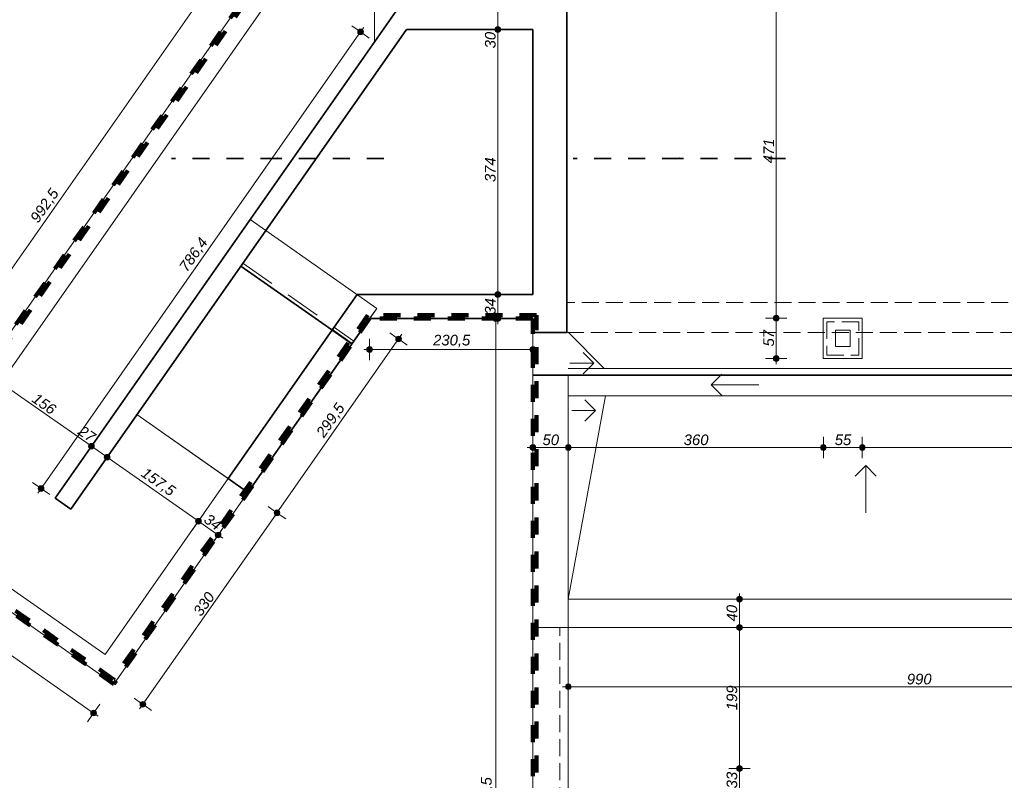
# Model space of a CAD drawing. Header units: millimetres. Extents: x -13944 to 76372, y -78836 to -36151.
# Tile 3 of 29: x -5080 to 8820, y -68905 to -58173. Entities that reach past the tile are written whole.
import ezdxf

# ---------------------------------------------------------------- set-up
doc = ezdxf.new("R2010")
doc.units = ezdxf.units.MM
doc.header["$MEASUREMENT"] = 0
for name, pattern in [('Krawędzie ukryte', [340, 240, -100]), ('Przerywana', [480, 240, -240]), ('Przerywana długa', [780, 500, -280])]:
    doc.linetypes.add(name, pattern=pattern)
for name, color, linetype, lineweight in [('2D - Ogólne_Nr_pióra__1', 7, 'Continuous', 0), ('_podkład_Nr_pióra__1', 7, 'Continuous', 0), ('Konstrukcja - Dachy_Nr_pióra__2', 7, 'Continuous', 15), ('Konstrukcja - Dachy_Nr_pióra__6', 7, 'Continuous', 35), ('Konstrukcja - Stropy_Nr_pióra__1', 7, 'Continuous', 0), ('Konstrukcja - Ściany zew_Nr_pióra__1', 7, 'Continuous', 0), ('Konstrukcja - Ściany zew_Nr_pióra__6', 7, 'Continuous', 35), ('Wymiarowanie - Ogólne_Nr_pióra__82', 114, 'Continuous', 13), ('Znaczniki - Przekroje_Nr_pióra__5', 7, 'Continuous', 35)]:
    doc.layers.add(name, color=color, linetype=linetype, lineweight=lineweight)
doc.layers.add('Wymiarowanie - Ogólne', color=7, linetype='Continuous')
doc.styles.add('GENERATED_STYLE_2', font='txt')
doc.dimstyles.new('GENERATED_STYLE__1', dxfattribs={"dimtxt": 150, "dimasz": 152, "dimexe": 0.18, "dimexo": 0, "dimgap": 0.09, "dimtad": 1, "dimlfac": 0.1, "dimzin": 0, "dimdsep": 46, "dimtxsty": 'GENERATED_STYLE_2', "dimblk": 'ARROWHEAD_11', "dimblk1": 'ARROWHEAD_11', "dimblk2": 'ARROWHEAD_11', "dimcen": 0.09, "dimclrd": 114, "dimclre": 114, "dimclrt": 114, "dimazin": 0, "dimtfac": 1, "dimtdec": 4, "dimtmove": 0, "dimatfit": 3, "dimfxl": 1, "dimtolj": 1, "dimtzin": 0, "dimarcsym": 0})
doc.dimstyles.new('GENERATED_STYLE__2', dxfattribs={"dimtxt": 150, "dimasz": 152, "dimexe": 0.18, "dimexo": 0, "dimgap": 0.09, "dimtad": 1, "dimtih": 1, "dimtoh": 1, "dimlfac": 0.1, "dimzin": 0, "dimdsep": 46, "dimtxsty": 'GENERATED_STYLE_2', "dimblk": 'ARROWHEAD_11', "dimblk1": 'ARROWHEAD_11', "dimblk2": 'ARROWHEAD_11', "dimcen": 0.09, "dimclrd": 114, "dimclre": 114, "dimclrt": 114, "dimazin": 0, "dimtfac": 1, "dimtdec": 4, "dimtmove": 0, "dimatfit": 3, "dimfxl": 1, "dimtolj": 1, "dimtzin": 0, "dimarcsym": 0})

# ---------------------------------------------------------------- blocks, each defined once
blk = doc.blocks.new('*D58')
at = {"layer": 'Wymiarowanie - Ogólne_Nr_pióra__82', "linetype": 'Continuous'}
for points in [[(2705, -67584), (2702, -67569), (2693, -67556), (2680, -67547), (2665, -67544), (2649, -67547), (2636, -67556), (2628, -67569), (2625, -67584), (2628, -67599), (2636, -67612), (2649, -67621), (2665, -67624), (2680, -67621), (2693, -67612), (2702, -67599)], [(12605, -67584), (12602, -67569), (12593, -67556), (12580, -67547), (12565, -67544), (12549, -67547), (12536, -67556), (12528, -67569), (12525, -67584), (12528, -67599), (12536, -67612), (12549, -67621), (12565, -67624), (12580, -67621), (12593, -67612), (12602, -67599)]]:
    blk.add_hatch(color=256, dxfattribs=at).paths.add_polyline_path(points)
for p, q in [((2665, -67544), (2665, -67434)), ((12565, -67544), (12565, -67434)), ((2585, -67584), (2625, -67584)), ((2665, -67734), (2665, -67624)), ((2705, -67584), (12525, -67584)), ((12565, -67734), (12565, -67624))]:
    blk.add_line(p, q, dxfattribs=at)
for centre in [(2665, -67584), (12565, -67584)]:
    blk.add_circle(centre, 40, dxfattribs=at)
at = {"layer": 'Wymiarowanie - Ogólne_Nr_pióra__82', "insert": (7444, -67554), "char_height": 150, "attachment_point": 7, "style": 'GENERATED_STYLE_2'}
blk.add_mtext('\\A1;{\\fArial|b0|i1|c238|p38;990}', dxfattribs=at)
blk = doc.blocks.new('ARROWHEAD_11')
at = {"color": 0, "linetype": 'Continuous', "lineweight": 0}
blk.add_line((0, 0), (-1, 0), dxfattribs=at)
at = {"color": 0, "linetype": 'Continuous', "lineweight": 0, "const_width": 0.25, "flags": 128}
blk.add_lwpolyline([(-0.125, 0, 1), (0.125, 0, 1)], format="xyb", close=True, dxfattribs=at)
blk = doc.blocks.new('*D73')
at = {"layer": 'Wymiarowanie - Ogólne_Nr_pióra__82', "linetype": 'Continuous'}
for points in [[(5121, -68740), (5118, -68725), (5110, -68712), (5097, -68703), (5081, -68700), (5066, -68703), (5053, -68712), (5044, -68725), (5041, -68740), (5044, -68755), (5053, -68768), (5066, -68777), (5081, -68780), (5097, -68777), (5110, -68768), (5118, -68755)], [(5121, -69070), (5118, -69055), (5110, -69042), (5097, -69033), (5081, -69030), (5066, -69033), (5053, -69042), (5044, -69055), (5041, -69070), (5044, -69085), (5053, -69098), (5066, -69107), (5081, -69110), (5097, -69107), (5110, -69098), (5118, -69085)]]:
    blk.add_hatch(color=256, dxfattribs=at).paths.add_polyline_path(points)
for p, q in [((5041, -68740), (4931, -68740)), ((5081, -69030), (5081, -68780)), ((5231, -68740), (5121, -68740)), ((5041, -69070), (4931, -69070)), ((5231, -69070), (5121, -69070))]:
    blk.add_line(p, q, dxfattribs=at)
for centre in [(5081, -68740), (5081, -69070)]:
    blk.add_circle(centre, 40, dxfattribs=at)
at = {"layer": 'Wymiarowanie - Ogólne_Nr_pióra__82', "insert": (5051, -69019), "char_height": 150, "attachment_point": 7, "rotation": 90, "style": 'GENERATED_STYLE_2'}
blk.add_mtext('\\A1;{\\fArial|b0|i1|c238|p38;33}', dxfattribs=at)
blk = doc.blocks.new('*D74')
at = {"layer": 'Wymiarowanie - Ogólne_Nr_pióra__82', "linetype": 'Continuous'}
for points in [[(5121, -66750), (5118, -66735), (5110, -66722), (5097, -66713), (5081, -66710), (5066, -66713), (5053, -66722), (5044, -66735), (5041, -66750), (5044, -66765), (5053, -66778), (5066, -66787), (5081, -66790), (5097, -66787), (5110, -66778), (5118, -66765)], [(5121, -68740), (5118, -68725), (5110, -68712), (5097, -68703), (5081, -68700), (5066, -68703), (5053, -68712), (5044, -68725), (5041, -68740), (5044, -68755), (5053, -68768), (5066, -68777), (5081, -68780), (5097, -68777), (5110, -68768), (5118, -68755)]]:
    blk.add_hatch(color=256, dxfattribs=at).paths.add_polyline_path(points)
for p, q in [((5041, -66750), (4931, -66750)), ((5081, -68700), (5081, -66790)), ((5231, -66750), (5121, -66750)), ((5041, -68740), (4931, -68740)), ((5231, -68740), (5121, -68740))]:
    blk.add_line(p, q, dxfattribs=at)
for centre in [(5081, -66750), (5081, -68740)]:
    blk.add_circle(centre, 40, dxfattribs=at)
at = {"layer": 'Wymiarowanie - Ogólne_Nr_pióra__82', "insert": (5051, -67916), "char_height": 150, "attachment_point": 7, "rotation": 90, "style": 'GENERATED_STYLE_2'}
blk.add_mtext('\\A1;{\\fArial|b0|i1|c238|p38;199}', dxfattribs=at)
blk = doc.blocks.new('*D75')
at = {"layer": 'Wymiarowanie - Ogólne_Nr_pióra__82', "linetype": 'Continuous'}
for points in [[(5121, -66350), (5118, -66335), (5110, -66322), (5097, -66313), (5081, -66310), (5066, -66313), (5053, -66322), (5044, -66335), (5041, -66350), (5044, -66365), (5053, -66378), (5066, -66387), (5081, -66390), (5097, -66387), (5110, -66378), (5118, -66365)], [(5121, -66750), (5118, -66735), (5110, -66722), (5097, -66713), (5081, -66710), (5066, -66713), (5053, -66722), (5044, -66735), (5041, -66750), (5044, -66765), (5053, -66778), (5066, -66787), (5081, -66790), (5097, -66787), (5110, -66778), (5118, -66765)]]:
    blk.add_hatch(color=256, dxfattribs=at).paths.add_polyline_path(points)
for p, q in [((5081, -66310), (5081, -66270)), ((5041, -66350), (4931, -66350)), ((5081, -66710), (5081, -66390)), ((5231, -66350), (5121, -66350)), ((5041, -66750), (4931, -66750)), ((5231, -66750), (5121, -66750))]:
    blk.add_line(p, q, dxfattribs=at)
for centre in [(5081, -66350), (5081, -66750)]:
    blk.add_circle(centre, 40, dxfattribs=at)
at = {"layer": 'Wymiarowanie - Ogólne_Nr_pióra__82', "insert": (5051, -66664), "char_height": 150, "attachment_point": 7, "rotation": 90, "style": 'GENERATED_STYLE_2'}
blk.add_mtext('\\A1;{\\fArial|b0|i1|c238|p38;40}', dxfattribs=at)
blk = doc.blocks.new('*D104')
at = {"layer": 'Wymiarowanie - Ogólne_Nr_pióra__82', "linetype": 'Continuous'}
for points in [[(2205, -64208), (2202, -64192), (2193, -64179), (2180, -64171), (2165, -64168), (2149, -64171), (2136, -64179), (2128, -64192), (2125, -64208), (2128, -64223), (2136, -64236), (2149, -64245), (2165, -64248), (2180, -64245), (2193, -64236), (2202, -64223)], [(2705, -64208), (2702, -64192), (2693, -64179), (2680, -64171), (2665, -64168), (2649, -64171), (2636, -64179), (2628, -64192), (2625, -64208), (2628, -64223), (2636, -64236), (2649, -64245), (2665, -64248), (2680, -64245), (2693, -64236), (2702, -64223)]]:
    blk.add_hatch(color=256, dxfattribs=at).paths.add_polyline_path(points)
for p, q in [((2165, -64168), (2165, -64058)), ((2665, -64168), (2665, -64058)), ((2085, -64208), (2125, -64208)), ((2205, -64208), (2625, -64208)), ((2165, -64358), (2165, -64248)), ((2665, -64358), (2665, -64248))]:
    blk.add_line(p, q, dxfattribs=at)
for centre in [(2165, -64208), (2665, -64208)]:
    blk.add_circle(centre, 40, dxfattribs=at)
at = {"layer": 'Wymiarowanie - Ogólne_Nr_pióra__82', "insert": (2301, -64178), "char_height": 150, "attachment_point": 7, "style": 'GENERATED_STYLE_2'}
blk.add_mtext('\\A1;{\\fArial|b0|i1|c238|p38;50}', dxfattribs=at)
blk = doc.blocks.new('*D105')
at = {"layer": 'Wymiarowanie - Ogólne_Nr_pióra__82', "linetype": 'Continuous'}
for points in [[(2705, -64208), (2702, -64192), (2693, -64179), (2680, -64171), (2665, -64168), (2649, -64171), (2636, -64179), (2628, -64192), (2625, -64208), (2628, -64223), (2636, -64236), (2649, -64245), (2665, -64248), (2680, -64245), (2693, -64236), (2702, -64223)], [(6305, -64208), (6302, -64192), (6293, -64179), (6280, -64171), (6265, -64168), (6249, -64171), (6236, -64179), (6228, -64192), (6225, -64208), (6228, -64223), (6236, -64236), (6249, -64245), (6265, -64248), (6280, -64245), (6293, -64236), (6302, -64223)]]:
    blk.add_hatch(color=256, dxfattribs=at).paths.add_polyline_path(points)
for p, q in [((2665, -64168), (2665, -64058)), ((2705, -64208), (6225, -64208)), ((2665, -64358), (2665, -64248))]:
    blk.add_line(p, q, dxfattribs=at)
blk.add_circle((2665, -64208), 40, dxfattribs=at)
at = {"layer": 'Wymiarowanie - Ogólne_Nr_pióra__82', "insert": (4294, -64178), "char_height": 150, "attachment_point": 7, "style": 'GENERATED_STYLE_2'}
blk.add_mtext('\\A1;{\\fArial|b0|i1|c238|p38;360}', dxfattribs=at)
blk = doc.blocks.new('*D106')
at = {"layer": 'Wymiarowanie - Ogólne_Nr_pióra__82', "linetype": 'Continuous'}
for points in [[(6305, -64208), (6302, -64192), (6293, -64179), (6280, -64171), (6265, -64168), (6249, -64171), (6236, -64179), (6228, -64192), (6225, -64208), (6228, -64223), (6236, -64236), (6249, -64245), (6265, -64248), (6280, -64245), (6293, -64236), (6302, -64223)], [(6855, -64208), (6852, -64192), (6843, -64179), (6830, -64171), (6815, -64168), (6799, -64171), (6786, -64179), (6778, -64192), (6775, -64208), (6778, -64223), (6786, -64236), (6799, -64245), (6815, -64248), (6830, -64245), (6843, -64236), (6852, -64223)]]:
    blk.add_hatch(color=256, dxfattribs=at).paths.add_polyline_path(points)
for p, q in [((6265, -64168), (6265, -64058)), ((6305, -64208), (6775, -64208)), ((6265, -64358), (6265, -64248))]:
    blk.add_line(p, q, dxfattribs=at)
blk.add_circle((6265, -64208), 40, dxfattribs=at)
at = {"layer": 'Wymiarowanie - Ogólne_Nr_pióra__82', "insert": (6426, -64178), "char_height": 150, "attachment_point": 7, "style": 'GENERATED_STYLE_2'}
blk.add_mtext('\\A1;{\\fArial|b0|i1|c238|p38;55}', dxfattribs=at)
blk = doc.blocks.new('*D107')
at = {"layer": 'Wymiarowanie - Ogólne_Nr_pióra__82', "linetype": 'Continuous'}
for points in [[(6855, -64208), (6852, -64192), (6843, -64179), (6830, -64171), (6815, -64168), (6799, -64171), (6786, -64179), (6778, -64192), (6775, -64208), (6778, -64223), (6786, -64236), (6799, -64245), (6815, -64248), (6830, -64245), (6843, -64236), (6852, -64223)], [(18188, -64208), (18185, -64192), (18176, -64179), (18163, -64171), (18148, -64168), (18133, -64171), (18120, -64179), (18111, -64192), (18108, -64208), (18111, -64223), (18120, -64236), (18133, -64245), (18148, -64248), (18163, -64245), (18176, -64236), (18185, -64223)]]:
    blk.add_hatch(color=256, dxfattribs=at).paths.add_polyline_path(points)
for p, q in [((6815, -64168), (6815, -64058)), ((18148, -64168), (18148, -64058)), ((6855, -64208), (18108, -64208)), ((6815, -64358), (6815, -64248)), ((18148, -64358), (18148, -64248))]:
    blk.add_line(p, q, dxfattribs=at)
for centre in [(6815, -64208), (18148, -64208)]:
    blk.add_circle(centre, 40, dxfattribs=at)
at = {"layer": 'Wymiarowanie - Ogólne_Nr_pióra__82', "insert": (12225, -64178), "char_height": 150, "attachment_point": 7, "style": 'GENERATED_STYLE_2'}
blk.add_mtext('\\A1;{\\fArial|b0|i1|c238|p38;1 133}', dxfattribs=at)
blk = doc.blocks.new('*D117')
at = {"layer": 'Wymiarowanie - Ogólne_Nr_pióra__82', "linetype": 'Continuous'}
for points in [[(5640, -62385), (5637, -62370), (5629, -62357), (5616, -62348), (5600, -62345), (5585, -62348), (5572, -62357), (5563, -62370), (5560, -62385), (5563, -62400), (5572, -62413), (5585, -62422), (5600, -62425), (5616, -62422), (5629, -62413), (5637, -62400)], [(5640, -62955), (5637, -62940), (5629, -62927), (5616, -62918), (5600, -62915), (5585, -62918), (5572, -62927), (5563, -62940), (5560, -62955), (5563, -62970), (5572, -62983), (5585, -62992), (5600, -62995), (5616, -62992), (5629, -62983), (5637, -62970)]]:
    blk.add_hatch(color=256, dxfattribs=at).paths.add_polyline_path(points)
for p, q in [((5560, -62385), (5450, -62385)), ((5750, -62385), (5640, -62385)), ((5600, -62915), (5600, -62425)), ((5560, -62955), (5450, -62955)), ((5750, -62955), (5640, -62955)), ((5600, -63035), (5600, -62995))]:
    blk.add_line(p, q, dxfattribs=at)
for centre in [(5600, -62385), (5600, -62955)]:
    blk.add_circle(centre, 40, dxfattribs=at)
at = {"layer": 'Wymiarowanie - Ogólne_Nr_pióra__82', "insert": (5570, -62784), "char_height": 150, "attachment_point": 7, "rotation": 90, "style": 'GENERATED_STYLE_2'}
blk.add_mtext('\\A1;{\\fArial|b0|i1|c238|p38;57}', dxfattribs=at)
blk = doc.blocks.new('*D118')
at = {"layer": 'Wymiarowanie - Ogólne_Nr_pióra__82', "linetype": 'Continuous'}
for points in [[(5640, -57673), (5637, -57658), (5629, -57645), (5616, -57636), (5600, -57633), (5585, -57636), (5572, -57645), (5563, -57658), (5560, -57673), (5563, -57688), (5572, -57701), (5585, -57710), (5600, -57713), (5616, -57710), (5629, -57701), (5637, -57688)], [(5640, -62385), (5637, -62370), (5629, -62357), (5616, -62348), (5600, -62345), (5585, -62348), (5572, -62357), (5563, -62370), (5560, -62385), (5563, -62400), (5572, -62413), (5585, -62422), (5600, -62425), (5616, -62422), (5629, -62413), (5637, -62400)]]:
    blk.add_hatch(color=256, dxfattribs=at).paths.add_polyline_path(points)
for p, q in [((5560, -57673), (5450, -57673)), ((5750, -57673), (5640, -57673)), ((5600, -62345), (5600, -57713)), ((5560, -62385), (5450, -62385)), ((5750, -62385), (5640, -62385))]:
    blk.add_line(p, q, dxfattribs=at)
for centre in [(5600, -57673), (5600, -62385)]:
    blk.add_circle(centre, 40, dxfattribs=at)
at = {"layer": 'Wymiarowanie - Ogólne_Nr_pióra__82', "insert": (5570, -60200), "char_height": 150, "attachment_point": 7, "rotation": 90, "style": 'GENERATED_STYLE_2'}
blk.add_mtext('\\A1;{\\fArial|b0|i1|c238|p38;471}', dxfattribs=at)
blk = doc.blocks.new('*D289')
at = {"layer": 'Wymiarowanie - Ogólne_Nr_pióra__82', "linetype": 'Continuous'}
for points in [[(-7310, -65636), (-7313, -65621), (-7322, -65608), (-7335, -65599), (-7350, -65596), (-7365, -65599), (-7378, -65608), (-7387, -65621), (-7390, -65636), (-7387, -65652), (-7378, -65665), (-7365, -65673), (-7350, -65676), (-7335, -65673), (-7322, -65665), (-7313, -65652)], [(-3997, -67956), (-4000, -67941), (-4009, -67928), (-4022, -67919), (-4037, -67916), (-4053, -67919), (-4066, -67928), (-4074, -67941), (-4077, -67956), (-4074, -67971), (-4066, -67984), (-4053, -67993), (-4037, -67996), (-4022, -67993), (-4009, -67984), (-4000, -67971)]]:
    blk.add_hatch(color=256, dxfattribs=at).paths.add_polyline_path(points)
for p, q in [((-7415, -65590), (-7383, -65613)), ((-7327, -65604), (-7264, -65513)), ((-7436, -65759), (-7373, -65669)), ((-7317, -65659), (-4070, -67933)), ((-4014, -67923), (-3951, -67833)), ((-4123, -68079), (-4060, -67989)), ((-4004, -67979), (-3972, -68002))]:
    blk.add_line(p, q, dxfattribs=at)
for centre in [(-7350, -65636), (-4037, -67956)]:
    blk.add_circle(centre, 40, dxfattribs=at)
at = {"layer": 'Wymiarowanie - Ogólne_Nr_pióra__82', "insert": (-5886, -66624), "char_height": 150, "attachment_point": 7, "rotation": 325, "style": 'GENERATED_STYLE_2'}
blk.add_mtext('\\A1;{\\fArial|b0|i1|c238|p38;404,5}', dxfattribs=at)
blk = doc.blocks.new('*D290')
at = {"layer": 'Wymiarowanie - Ogólne_Nr_pióra__82', "linetype": 'Continuous'}
for points in [[(-1408, -65130), (-1411, -65115), (-1420, -65102), (-1433, -65093), (-1448, -65090), (-1463, -65093), (-1476, -65102), (-1485, -65115), (-1488, -65130), (-1485, -65145), (-1476, -65158), (-1463, -65167), (-1448, -65170), (-1433, -65167), (-1420, -65158), (-1411, -65145)], [(-3301, -67833), (-3304, -67818), (-3313, -67805), (-3326, -67796), (-3341, -67793), (-3356, -67796), (-3369, -67805), (-3378, -67818), (-3381, -67833), (-3378, -67848), (-3369, -67861), (-3356, -67870), (-3341, -67873), (-3326, -67870), (-3313, -67861), (-3304, -67848)]]:
    blk.add_hatch(color=256, dxfattribs=at).paths.add_polyline_path(points)
for p, q in [((-1481, -65107), (-1571, -65044)), ((-3318, -67800), (-1471, -65163)), ((-1325, -65216), (-1415, -65153)), ((-3374, -67810), (-3464, -67747)), ((-3387, -67899), (-3364, -67866)), ((-3218, -67919), (-3308, -67856))]:
    blk.add_line(p, q, dxfattribs=at)
for centre in [(-1448, -65130), (-3341, -67833)]:
    blk.add_circle(centre, 40, dxfattribs=at)
at = {"layer": 'Wymiarowanie - Ogólne_Nr_pióra__82', "insert": (-2517, -66604), "char_height": 150, "attachment_point": 7, "rotation": 55, "style": 'GENERATED_STYLE_2'}
blk.add_mtext('\\A1;{\\fArial|b0|i1|c238|p38;330}', dxfattribs=at)
blk = doc.blocks.new('*D291')
at = {"layer": 'Wymiarowanie - Ogólne_Nr_pióra__82', "linetype": 'Continuous'}
for points in [[(309, -62678), (306, -62662), (297, -62649), (284, -62641), (269, -62638), (254, -62641), (241, -62649), (232, -62662), (229, -62678), (232, -62693), (241, -62706), (254, -62715), (269, -62718), (284, -62715), (297, -62706), (306, -62693)], [(-1408, -65130), (-1411, -65115), (-1420, -65102), (-1433, -65093), (-1448, -65090), (-1463, -65093), (-1476, -65102), (-1485, -65115), (-1488, -65130), (-1485, -65145), (-1476, -65158), (-1463, -65167), (-1448, -65170), (-1433, -65167), (-1420, -65158), (-1411, -65145)]]:
    blk.add_hatch(color=256, dxfattribs=at).paths.add_polyline_path(points)
for p, q in [((236, -62655), (146, -62592)), ((292, -62645), (315, -62612)), ((-1425, -65097), (246, -62710)), ((392, -62764), (302, -62701))]:
    blk.add_line(p, q, dxfattribs=at)
blk.add_circle((269, -62678), 40, dxfattribs=at)
at = {"layer": 'Wymiarowanie - Ogólne_Nr_pióra__82', "insert": (-761, -64097), "char_height": 150, "attachment_point": 7, "rotation": 55, "style": 'GENERATED_STYLE_2'}
blk.add_mtext('\\A1;{\\fArial|b0|i1|c238|p38;299,5}', dxfattribs=at)
blk = doc.blocks.new('*D292')
at = {"layer": 'Wymiarowanie - Ogólne_Nr_pióra__82', "linetype": 'Continuous'}
for points in [[(-101, -62827), (-104, -62812), (-112, -62799), (-125, -62790), (-141, -62787), (-156, -62790), (-169, -62799), (-178, -62812), (-181, -62827), (-178, -62843), (-169, -62856), (-156, -62864), (-141, -62867), (-125, -62864), (-112, -62856), (-104, -62843)], [(2205, -62827), (2202, -62812), (2193, -62799), (2180, -62790), (2165, -62787), (2149, -62790), (2136, -62799), (2128, -62812), (2125, -62827), (2128, -62843), (2136, -62856), (2149, -62864), (2165, -62867), (2180, -62864), (2193, -62856), (2202, -62843)]]:
    blk.add_hatch(color=256, dxfattribs=at).paths.add_polyline_path(points)
for p, q in [((-141, -62787), (-141, -62677)), ((2165, -62787), (2165, -62677)), ((-221, -62827), (-181, -62827)), ((-101, -62827), (2125, -62827)), ((2205, -62827), (2245, -62827)), ((-141, -62977), (-141, -62867)), ((2165, -62977), (2165, -62867))]:
    blk.add_line(p, q, dxfattribs=at)
for centre in [(-141, -62827), (2165, -62827)]:
    blk.add_circle(centre, 40, dxfattribs=at)
at = {"layer": 'Wymiarowanie - Ogólne_Nr_pióra__82', "insert": (756, -62797), "char_height": 150, "attachment_point": 7, "style": 'GENERATED_STYLE_2'}
blk.add_mtext('\\A1;{\\fArial|b0|i1|c238|p38;230,5}', dxfattribs=at)
blk = doc.blocks.new('*D293')
at = {"layer": 'Wymiarowanie - Ogólne_Nr_pióra__82', "linetype": 'Continuous'}
for points in [[(-1741, -56811), (-1744, -56796), (-1752, -56783), (-1765, -56774), (-1781, -56771), (-1796, -56774), (-1809, -56783), (-1817, -56796), (-1821, -56811), (-1817, -56826), (-1809, -56839), (-1796, -56848), (-1781, -56851), (-1765, -56848), (-1752, -56839), (-1744, -56826)], [(-7433, -64940), (-7436, -64925), (-7444, -64912), (-7457, -64903), (-7473, -64900), (-7488, -64903), (-7501, -64912), (-7510, -64925), (-7513, -64940), (-7510, -64955), (-7501, -64968), (-7488, -64977), (-7473, -64980), (-7457, -64977), (-7444, -64968), (-7436, -64955)]]:
    blk.add_hatch(color=256, dxfattribs=at).paths.add_polyline_path(points)
for p, q in [((-7450, -64907), (-1803, -56844)), ((-1813, -56788), (-1903, -56725)), ((-1758, -56778), (-1735, -56745)), ((-1658, -56897), (-1748, -56834)), ((-7505, -64917), (-7595, -64854)), ((-7519, -65006), (-7496, -64973)), ((-7350, -65026), (-7440, -64963))]:
    blk.add_line(p, q, dxfattribs=at)
for centre in [(-1781, -56811), (-7473, -64940)]:
    blk.add_circle(centre, 40, dxfattribs=at)
at = {"layer": 'Wymiarowanie - Ogólne_Nr_pióra__82', "insert": (-4798, -61068), "char_height": 150, "attachment_point": 7, "rotation": 55, "style": 'GENERATED_STYLE_2'}
blk.add_mtext('\\A1;{\\fArial|b0|i1|c238|p38;992,5}', dxfattribs=at)
blk = doc.blocks.new('*D294')
at = {"layer": 'Wymiarowanie - Ogólne_Nr_pióra__82', "linetype": 'Continuous'}
for points in [[(-228, -58346), (-231, -58331), (-239, -58318), (-252, -58309), (-268, -58306), (-283, -58309), (-296, -58318), (-305, -58331), (-308, -58346), (-305, -58361), (-296, -58374), (-283, -58383), (-268, -58386), (-252, -58383), (-239, -58374), (-231, -58361)], [(-4738, -64788), (-4741, -64773), (-4750, -64760), (-4763, -64751), (-4778, -64748), (-4794, -64751), (-4807, -64760), (-4815, -64773), (-4818, -64788), (-4815, -64803), (-4807, -64816), (-4794, -64825), (-4778, -64828), (-4763, -64825), (-4750, -64816), (-4741, -64803)]]:
    blk.add_hatch(color=256, dxfattribs=at).paths.add_polyline_path(points)
for p, q in [((-4755, -64755), (-291, -58379)), ((-300, -58323), (-391, -58260)), ((-245, -58313), (-222, -58281)), ((-145, -58432), (-235, -58369)), ((-4811, -64765), (-4901, -64702)), ((-4824, -64854), (-4801, -64821)), ((-4655, -64874), (-4746, -64811))]:
    blk.add_line(p, q, dxfattribs=at)
for centre in [(-268, -58346), (-4778, -64788)]:
    blk.add_circle(centre, 40, dxfattribs=at)
at = {"layer": 'Wymiarowanie - Ogólne_Nr_pióra__82', "insert": (-2695, -61760), "char_height": 150, "attachment_point": 7, "rotation": 55, "style": 'GENERATED_STYLE_2'}
blk.add_mtext('\\A1;{\\fArial|b0|i1|c238|p38;786,4}', dxfattribs=at)
blk = doc.blocks.new('*D296')
at = {"layer": 'Wymiarowanie - Ogólne_Nr_pióra__82', "linetype": 'Continuous'}
for points in [[(-5305, -63297), (-5308, -63281), (-5317, -63268), (-5330, -63260), (-5345, -63257), (-5361, -63260), (-5374, -63268), (-5382, -63281), (-5385, -63297), (-5382, -63312), (-5374, -63325), (-5361, -63334), (-5345, -63337), (-5330, -63334), (-5317, -63325), (-5308, -63312)], [(-4027, -64192), (-4031, -64176), (-4039, -64163), (-4052, -64155), (-4067, -64152), (-4083, -64155), (-4096, -64163), (-4104, -64176), (-4107, -64192), (-4104, -64207), (-4096, -64220), (-4083, -64228), (-4067, -64232), (-4052, -64228), (-4039, -64220), (-4031, -64207)]]:
    blk.add_hatch(color=256, dxfattribs=at).paths.add_polyline_path(points)
for p, q in [((-5322, -63264), (-5259, -63174)), ((-5431, -63420), (-5368, -63329)), ((-5313, -63320), (-4100, -64169)), ((-4045, -64159), (-3981, -64069))]:
    blk.add_line(p, q, dxfattribs=at)
blk.add_circle((-5345, -63297), 40, dxfattribs=at)
at = {"layer": 'Wymiarowanie - Ogólne_Nr_pióra__82', "char_height": 150, "attachment_point": 7, "rotation": 325, "style": 'GENERATED_STYLE_2'}
for s, insert in [('\\A1;{\\fArial|b0|i1|c238|p38;156}', (-4922, -63556)), ('\\A1;{\\fArial|b0|i1|c238|p38;27}', (-4270, -64013))]:
    blk.add_mtext(s, dxfattribs=dict(at, insert=insert))
blk = doc.blocks.new('*D297')
at = {"layer": 'Wymiarowanie - Ogólne_Nr_pióra__82', "linetype": 'Continuous'}
for points in [[(-4027, -64192), (-4031, -64176), (-4039, -64163), (-4052, -64155), (-4067, -64152), (-4083, -64155), (-4096, -64163), (-4104, -64176), (-4107, -64192), (-4104, -64207), (-4096, -64220), (-4083, -64228), (-4067, -64232), (-4052, -64228), (-4039, -64220), (-4031, -64207)], [(-3806, -64346), (-3809, -64331), (-3818, -64318), (-3831, -64309), (-3846, -64306), (-3862, -64309), (-3875, -64318), (-3883, -64331), (-3886, -64346), (-3883, -64362), (-3875, -64375), (-3862, -64383), (-3846, -64386), (-3831, -64383), (-3818, -64375), (-3809, -64362)]]:
    blk.add_hatch(color=256, dxfattribs=at).paths.add_polyline_path(points)
for p, q in [((-4045, -64159), (-3981, -64069)), ((-4035, -64214), (-3879, -64323)), ((-4154, -64314), (-4090, -64224))]:
    blk.add_line(p, q, dxfattribs=at)
blk.add_circle((-4067, -64192), 40, dxfattribs=at)
blk = doc.blocks.new('*D298')
at = {"layer": 'Wymiarowanie - Ogólne_Nr_pióra__82', "linetype": 'Continuous'}
for points in [[(-3806, -64346), (-3809, -64331), (-3818, -64318), (-3831, -64309), (-3846, -64306), (-3862, -64309), (-3875, -64318), (-3883, -64331), (-3886, -64346), (-3883, -64362), (-3875, -64375), (-3862, -64383), (-3846, -64386), (-3831, -64383), (-3818, -64375), (-3809, -64362)], [(-2517, -65249), (-2520, -65234), (-2529, -65221), (-2542, -65212), (-2557, -65209), (-2572, -65212), (-2585, -65221), (-2594, -65234), (-2597, -65249), (-2594, -65264), (-2585, -65277), (-2572, -65286), (-2557, -65289), (-2542, -65286), (-2529, -65277), (-2520, -65264)]]:
    blk.add_hatch(color=256, dxfattribs=at).paths.add_polyline_path(points)
for p, q in [((-3823, -64314), (-3760, -64224)), ((-3932, -64469), (-3869, -64379)), ((-3814, -64369), (-2590, -65226)), ((-2534, -65216), (-2471, -65126))]:
    blk.add_line(p, q, dxfattribs=at)
blk.add_circle((-3846, -64346), 40, dxfattribs=at)
at = {"layer": 'Wymiarowanie - Ogólne_Nr_pióra__82', "insert": (-3395, -64626), "char_height": 150, "attachment_point": 7, "rotation": 325, "style": 'GENERATED_STYLE_2'}
blk.add_mtext('\\A1;{\\fArial|b0|i1|c238|p38;157,5}', dxfattribs=at)
blk = doc.blocks.new('*D299')
at = {"layer": 'Wymiarowanie - Ogólne_Nr_pióra__82', "linetype": 'Continuous'}
for points in [[(-2517, -65249), (-2520, -65234), (-2529, -65221), (-2542, -65212), (-2557, -65209), (-2572, -65212), (-2585, -65221), (-2594, -65234), (-2597, -65249), (-2594, -65264), (-2585, -65277), (-2572, -65286), (-2557, -65289), (-2542, -65286), (-2529, -65277), (-2520, -65264)], [(-2239, -65444), (-2242, -65429), (-2250, -65416), (-2263, -65407), (-2279, -65404), (-2294, -65407), (-2307, -65416), (-2315, -65429), (-2319, -65444), (-2315, -65459), (-2307, -65472), (-2294, -65481), (-2279, -65484), (-2263, -65481), (-2250, -65472), (-2242, -65459)]]:
    blk.add_hatch(color=256, dxfattribs=at).paths.add_polyline_path(points)
for p, q in [((-2534, -65216), (-2471, -65126)), ((-2643, -65372), (-2580, -65282)), ((-2524, -65272), (-2311, -65421)), ((-2256, -65411), (-2193, -65321)), ((-2246, -65467), (-2213, -65490)), ((-2365, -65567), (-2301, -65477))]:
    blk.add_line(p, q, dxfattribs=at)
for centre in [(-2557, -65249), (-2279, -65444)]:
    blk.add_circle(centre, 40, dxfattribs=at)
at = {"layer": 'Wymiarowanie - Ogólne_Nr_pióra__82', "insert": (-2494, -65257), "char_height": 150, "attachment_point": 7, "rotation": 325, "style": 'GENERATED_STYLE_2'}
blk.add_mtext('\\A1;{\\fArial|b0|i1|c238|p38;34}', dxfattribs=at)
blk = doc.blocks.new('*D300')
at = {"layer": 'Wymiarowanie - Ogólne_Nr_pióra__82', "linetype": 'Continuous'}
for points in [[(1710, -62051), (1707, -62036), (1699, -62023), (1686, -62014), (1670, -62011), (1655, -62014), (1642, -62023), (1633, -62036), (1630, -62051), (1633, -62066), (1642, -62079), (1655, -62088), (1670, -62091), (1686, -62088), (1699, -62079), (1707, -62066)], [(1710, -62391), (1707, -62376), (1699, -62363), (1686, -62354), (1670, -62351), (1655, -62354), (1642, -62363), (1633, -62376), (1630, -62391), (1633, -62406), (1642, -62419), (1655, -62428), (1670, -62431), (1686, -62428), (1699, -62419), (1707, -62406)]]:
    blk.add_hatch(color=256, dxfattribs=at).paths.add_polyline_path(points)
for p, q in [((1630, -62051), (1520, -62051)), ((1670, -62351), (1670, -62091)), ((1820, -62051), (1710, -62051)), ((1630, -62391), (1520, -62391)), ((1820, -62391), (1710, -62391)), ((1670, -62471), (1670, -62431))]:
    blk.add_line(p, q, dxfattribs=at)
for centre in [(1670, -62051), (1670, -62391)]:
    blk.add_circle(centre, 40, dxfattribs=at)
at = {"layer": 'Wymiarowanie - Ogólne_Nr_pióra__82', "insert": (1640, -62335), "char_height": 150, "attachment_point": 7, "rotation": 90, "style": 'GENERATED_STYLE_2'}
blk.add_mtext('\\A1;{\\fArial|b0|i1|c238|p38;34}', dxfattribs=at)
blk = doc.blocks.new('*D301')
at = {"layer": 'Wymiarowanie - Ogólne_Nr_pióra__82', "linetype": 'Continuous'}
for points in [[(1710, -58311), (1707, -58295), (1699, -58282), (1686, -58274), (1670, -58271), (1655, -58274), (1642, -58282), (1633, -58295), (1630, -58311), (1633, -58326), (1642, -58339), (1655, -58348), (1670, -58351), (1686, -58348), (1699, -58339), (1707, -58326)], [(1710, -62051), (1707, -62036), (1699, -62023), (1686, -62014), (1670, -62011), (1655, -62014), (1642, -62023), (1633, -62036), (1630, -62051), (1633, -62066), (1642, -62079), (1655, -62088), (1670, -62091), (1686, -62088), (1699, -62079), (1707, -62066)]]:
    blk.add_hatch(color=256, dxfattribs=at).paths.add_polyline_path(points)
for p, q in [((1630, -58311), (1520, -58311)), ((1670, -62011), (1670, -58351)), ((1820, -58311), (1710, -58311)), ((1630, -62051), (1520, -62051)), ((1820, -62051), (1710, -62051))]:
    blk.add_line(p, q, dxfattribs=at)
for centre in [(1670, -58311), (1670, -62051)]:
    blk.add_circle(centre, 40, dxfattribs=at)
at = {"layer": 'Wymiarowanie - Ogólne_Nr_pióra__82', "char_height": 150, "attachment_point": 7, "rotation": 90, "style": 'GENERATED_STYLE_2'}
for s, insert in [('\\A1;{\\fArial|b0|i1|c238|p38;30}', (1640, -58578)), ('\\A1;{\\fArial|b0|i1|c238|p38;374}', (1640, -60465))]:
    blk.add_mtext(s, dxfattribs=dict(at, insert=insert))
blk = doc.blocks.new('*D302')
at = {"layer": 'Wymiarowanie - Ogólne_Nr_pióra__82', "linetype": 'Continuous'}
for points in [[(1710, -58011), (1707, -57995), (1699, -57982), (1686, -57974), (1670, -57971), (1655, -57974), (1642, -57982), (1633, -57995), (1630, -58011), (1633, -58026), (1642, -58039), (1655, -58048), (1670, -58051), (1686, -58048), (1699, -58039), (1707, -58026)], [(1710, -58311), (1707, -58295), (1699, -58282), (1686, -58274), (1670, -58271), (1655, -58274), (1642, -58282), (1633, -58295), (1630, -58311), (1633, -58326), (1642, -58339), (1655, -58348), (1670, -58351), (1686, -58348), (1699, -58339), (1707, -58326)]]:
    blk.add_hatch(color=256, dxfattribs=at).paths.add_polyline_path(points)
for p, q in [((1630, -58011), (1520, -58011)), ((1670, -58271), (1670, -58051)), ((1820, -58011), (1710, -58011)), ((1630, -58311), (1520, -58311)), ((1820, -58311), (1710, -58311))]:
    blk.add_line(p, q, dxfattribs=at)
for centre in [(1670, -58011), (1670, -58311)]:
    blk.add_circle(centre, 40, dxfattribs=at)
blk = doc.blocks.new('*D311')
at = {"layer": 'Wymiarowanie - Ogólne_Nr_pióra__82', "linetype": 'Continuous'}
for points in [[(1680, -62391), (1677, -62376), (1669, -62363), (1656, -62354), (1640, -62351), (1625, -62354), (1612, -62363), (1603, -62376), (1600, -62391), (1603, -62406), (1612, -62419), (1625, -62428), (1640, -62431), (1656, -62428), (1669, -62419), (1677, -62406)], [(1680, -76045), (1677, -76030), (1669, -76017), (1656, -76008), (1640, -76005), (1625, -76008), (1612, -76017), (1603, -76030), (1600, -76045), (1603, -76060), (1612, -76073), (1625, -76082), (1640, -76085), (1656, -76082), (1669, -76073), (1677, -76060)]]:
    blk.add_hatch(color=256, dxfattribs=at).paths.add_polyline_path(points)
for p, q in [((1600, -62391), (1490, -62391)), ((1640, -62351), (1640, -62311)), ((1790, -62391), (1680, -62391)), ((1640, -76005), (1640, -62431)), ((1600, -76045), (1490, -76045)), ((1640, -76125), (1640, -76085)), ((1790, -76045), (1680, -76045))]:
    blk.add_line(p, q, dxfattribs=at)
for centre in [(1640, -62391), (1640, -76045)]:
    blk.add_circle(centre, 40, dxfattribs=at)
at = {"layer": 'Wymiarowanie - Ogólne_Nr_pióra__82', "insert": (1610, -69560), "char_height": 150, "attachment_point": 7, "rotation": 90, "style": 'GENERATED_STYLE_2'}
blk.add_mtext('\\A1;{\\fArial|b0|i1|c238|p38;1 365,5}', dxfattribs=at)

msp = doc.modelspace()

# ---------------------------------------------------------------- linework, layer by layer
at = {"color": 10, "linetype": 'Przerywana', "lineweight": 90}
for points in [[(-3750.498, -67546.315), (-7063.075, -65226.824), (-1370.972, -57097.659), (209.028, -57097.659), (209.028, -55791.388), (2164.596, -55742.978), (2164.596, -47992.978), (28294.596, -47992.978), (28294.596, -37650.678), (28944.596, -37650.678), (28944.596, -40862.978), (37951.507, -40862.978), (60264.596, -59579.384)], [(51552.619, -62635.477), (29874.596, -62635.477), (29874.596, -70072.176), (27684.596, -70072.176), (27684.596, -71522.176), (6109.041, -71522.176), (6109.041, -75994.91), (2214.596, -75994.91), (2214.596, -62340.81), (-166.603, -62340.81), (-3762.777, -67476.679), (-6993.438, -65214.545), (-1344.944, -57147.659), (259.028, -57147.659), (259.028, -55840.165), (2214.596, -55791.755), (2214.596, -48042.978), (28344.596, -48042.978), (28344.596, -37700.678), (28894.596, -37700.678), (28894.596, -40912.978), (37933.313, -40912.978), (60214.596, -59602.704)], [(51534.742, -62685.477), (29924.596, -62685.477), (29924.596, -70122.176), (27734.596, -70122.176), (27734.596, -71572.176), (6159.041, -71572.176), (6159.041, -76044.91), (2164.596, -76044.91), (2164.596, -62390.81), (-140.574, -62390.81), (-3750.498, -67546.315)]]:
    msp.add_lwpolyline(points, dxfattribs=at)
at = {"layer": '2D - Ogólne_Nr_pióra__1', "linetype": 'Continuous'}
for p, q in [((3023.62, -63020.363), (2873.62, -62870.363)), ((2688.319, -63020.363), (3023.62, -63020.363)), ((3023.62, -63020.363), (2873.62, -63170.363)), ((4681.948, -63324.975), (4831.948, -63174.975)), ((5352.549, -63324.975), (4681.948, -63324.975)), ((4681.948, -63324.975), (4831.948, -63474.975)), ((3048.572, -63686.395), (2898.572, -63536.395)), ((2713.271, -63686.395), (3048.572, -63686.395)), ((3048.572, -63686.395), (2898.572, -63836.395)), ((6862.777, -64462.211), (6712.777, -64612.211)), ((6862.777, -65132.813), (6862.777, -64462.211)), ((6862.777, -64462.211), (7012.777, -64612.211))]:
    msp.add_line(p, q, dxfattribs=at)
at = {"layer": '_podkład_Nr_pióra__1', "linetype": 'Continuous'}
for p, q in [((-1370.972, -57097.659), (-7063.075, -65226.824)), ((-6662.463, -65177.726), (-1276.07, -57485.159)), ((-70.972, -57485.159), (-70.972, -58483.877)), ((2664.596, -62582.978), (3170.106, -63092.978)), ((27878.041, -63092.978), (2664.596, -63092.978)), ((2164.596, -76564.91), (2164.596, -63185.152)), ((2664.596, -76044.91), (2664.596, -63185.152)), ((2664.596, -63481.395), (27878.038, -63481.568)), ((3189.9, -63481.395), (2664.596, -66350.011)), ((-2136.207, -64648.097), (-3874.144, -67130.128)), ((-3750.498, -67546.315), (-1857.695, -64843.113)), ((-3874.144, -67130.128), (-6662.463, -65177.726)), ((-7063.075, -65226.824), (-3750.498, -67546.315)), ((27878.019, -66350.011), (2664.596, -66350.011)), ((2164.596, -66750.011), (28418.023, -66750.011))]:
    msp.add_line(p, q, dxfattribs=at)
at = {"layer": '_podkład_Nr_pióra__1', "linetype": 'Krawędzie ukryte'}
for p, q in [((27914.596, -62162.978), (2644.596, -62162.978)), ((2644.596, -62162.978), (2644.596, -62585.152)), ((2644.596, -62585.152), (27914.596, -62585.152)), ((2544.596, -76044.91), (2544.596, -66750.011))]:
    msp.add_line(p, q, dxfattribs=at)
at = {"layer": 'Konstrukcja - Dachy_Nr_pióra__2', "linetype": 'Continuous', "flags": 128}
for points in [[(2644.596, -56162.978), (2644.596, -62585.152)], [(-3425.478, -63745.34), (-1606.838, -61148.053)], [(-1606.838, -61148.053), (-39.055, -62245.826)], [(-3425.478, -63745.34), (-1957.69, -61649.121)], [(-39.055, -62245.826), (-386.214, -62741.62)], [(-664.725, -62546.604), (-2136.207, -64648.097)], [(-386.214, -62741.62), (-664.725, -62546.604)], [(2644.596, -62585.152), (2164.596, -62585.152)], [(2164.596, -62585.152), (2164.596, -63185.152)], [(-389.907, -62746.894), (-1857.695, -64843.113)], [(2164.596, -63185.152), (28294.596, -63185.152)], [(-2136.207, -64648.097), (-3425.478, -63745.34)], [(-1857.695, -64843.113), (-3425.478, -63745.34)]]:
    msp.add_lwpolyline(points, dxfattribs=at)
at = {"layer": 'Konstrukcja - Dachy_Nr_pióra__2', "linetype": 'Przerywana długa', "flags": 128}
for points in [[(-1957.69, -61649.121), (-1930.279, -61609.974)], [(-1930.279, -61609.974), (-362.496, -62707.748)], [(-362.496, -62707.748), (-389.907, -62746.894)]]:
    msp.add_lwpolyline(points, dxfattribs=at)
at = {"layer": 'Konstrukcja - Dachy_Nr_pióra__6', "linetype": 'Continuous'}
for p, q in [((-1957.622, -61649.023), (-1957.69, -61649.121)), ((-1957.69, -61649.121), (-389.907, -62746.894)), ((-1957.622, -61649.023), (-389.839, -62746.797)), ((-389.839, -62746.797), (-389.907, -62746.894))]:
    msp.add_line(p, q, dxfattribs=at)
at = {"layer": 'Konstrukcja - Stropy_Nr_pióra__1', "linetype": 'Continuous', "flags": 128}
for points in [[(260.392, -58010.641), (2164.596, -58010.641), (2164.596, -55742.978), (28294.596, -55742.978), (28294.596, -63192.014), (2164.596, -63192.014), (2164.596, -62390.81), (129.028, -62390.81), (-140.574, -62390.81), (-39.055, -62245.826), (-1828.009, -60993.187)], [(6264.596, -62385.188), (6814.596, -62385.188), (6814.596, -62955.152), (6264.596, -62955.152)]]:
    msp.add_lwpolyline(points, close=True, dxfattribs=at)
at = {"layer": 'Konstrukcja - Ściany zew_Nr_pióra__1', "linetype": 'Krawędzie ukryte', "flags": 128}
for points in [[(6314.596, -62435.187), (6314.596, -62905.152)], [(6764.596, -62435.187), (6314.596, -62435.187)], [(6764.596, -62905.152), (6764.596, -62435.187)], [(6434.596, -62785.152), (6434.596, -62555.187)], [(6434.596, -62555.187), (6644.596, -62555.187)], [(6644.596, -62555.187), (6644.596, -62785.152)], [(6644.596, -62785.152), (6434.596, -62785.152)], [(6314.596, -62905.152), (6764.596, -62905.152)]]:
    msp.add_lwpolyline(points, dxfattribs=at)
at = {"layer": 'Konstrukcja - Ściany zew_Nr_pióra__6', "linetype": 'Continuous', "flags": 128}
for points in [[(2644.596, -62585.152), (2644.596, -56162.978)], [(260.392, -58010.641), (-4581.579, -64925.692)], [(-4360.408, -65080.558), (379.938, -58310.641)], [(379.938, -58310.641), (2164.596, -58310.641)], [(2164.596, -58310.641), (2164.596, -62050.81)], [(-317.567, -62050.81), (-641.008, -62512.732)], [(2164.596, -62050.81), (-317.567, -62050.81)], [(-362.496, -62707.748), (-140.574, -62390.81)], [(-140.574, -62390.81), (2164.596, -62390.81)], [(2164.596, -62390.81), (2164.596, -62585.152)], [(-641.008, -62512.732), (-2136.207, -64648.097)], [(2164.596, -62585.152), (2644.596, -62585.152)], [(-1857.695, -64843.113), (-362.496, -62707.748)], [(-2136.207, -64648.097), (-1857.695, -64843.113)], [(-4581.579, -64925.692), (-4360.408, -65080.558)]]:
    msp.add_lwpolyline(points, dxfattribs=at)
at = {"layer": 'Znaczniki - Przekroje_Nr_pióra__5', "linetype": 'Przerywana'}
for p, q in [((-1438.707, -60131.057), (-2938.707, -60131.057)), ((61.293, -60131.057), (-1438.707, -60131.057)), ((4231.924, -60131.057), (2731.924, -60131.057)), ((5731.924, -60131.057), (4231.924, -60131.057))]:
    msp.add_line(p, q, dxfattribs=at)
for p in [(-1438.707, -60131.057), (4231.924, -60131.057)]:
    msp.add_point(p, dxfattribs=at)

# ---------------------------------------------------------------- dimensions: what is measured, and where the dimension line sits
at = {"layer": 'Wymiarowanie - Ogólne', "color": 114, "linetype": 'Continuous', "lineweight": 13}
for base, p1, p2, angle, text, picture, middle, turn in [((-1780.512, -56810.895), (-6976.654, -65287.336), (-1284.551, -57158.171), 55, '992,5', '*D293', (-4712.575, -60815.252), 55), ((5600.436, -57672.978), (6264.596, -62385.188), (6234.596, -57672.978), 90, '471', '*D118', (5495.436, -60029.083), 90), ((1670.246, -58310.641), (1722.616, -62050.81), (1853.542, -58310.641), 90, '374', '*D301', (1565.246, -60294.555), 90), ((1640.246, -62390.81), (2058.875, -76044.91), (2058.875, -62390.81), 90, '1 365,5', '*D311', (1535.246, -69217.86), 90), ((269.021, -62677.611), (-1797.427, -64885.314), (-80.305, -62433.011), 55, '299,5', '*D291', (-675.551, -63843.537), 55), ((-2557.056, -65249.131), (-4009.437, -64579.319), (-2136.207, -64648.097), 325, '157,5', '*D298', (-3141.466, -64711.742), 325), ((-4037.263, -67955.858), (-6920.942, -65023.838), (-3608.365, -67343.329), 325, '404,5', '*D289', (-5633.325, -66710.101), 325)]:
    dim = msp.add_linear_dim(base=base, p1=p1, p2=p2, angle=angle, text=text, dimstyle='GENERATED_STYLE__1', dxfattribs=at)
    dim.commit()
    dim.dimension.update_dxf_attribs({"geometry": picture, "text_midpoint": middle, "dimtype": 160, "text_rotation": turn})
for base, p1, p2, angle, picture, middle, turn in [((1670.246, -58010.641), (1853.542, -58310.641), (1761.894, -58010.641), 90, '*D302', (1565.246, -58464.47), 90), ((-267.66, -58346.155), (-4581.579, -64925.692), (-70.972, -58483.877), 55, '*D294', (-2608.975, -61506.837), 55), ((1670.246, -62050.81), (1774.986, -62390.81), (1722.616, -62050.81), 90, '*D300', (1565.246, -62220.81), 90), ((5600.436, -62385.188), (6264.596, -62955.152), (6264.596, -62385.188), 90, '*D117', (5495.436, -62670.17), 90), ((-4067.498, -64191.508), (-5505.556, -63525.491), (-4238.629, -64435.909), 325, '*D296', (-4739.454, -63592.818), 325), ((-3846.327, -64346.374), (-4238.629, -64435.909), (-4009.437, -64579.319), 325, '*D297', (-4133.282, -64017.264), 325), ((-2278.544, -65444.147), (-2136.207, -64648.097), (-1857.695, -64843.113), 325, '*D299', (-2357.574, -65260.628), 325), ((-1448.101, -65129.915), (-3690.229, -67588.516), (-1797.427, -64885.314), 55, '*D290', (-2480.513, -66421.29), 55), ((5081.443, -66350.011), (-7616.029, -66750.011), (-7447.95, -66350.011), 90, '*D75', (4976.443, -66550.011), 90), ((5081.443, -66750.011), (2117.043, -68740.032), (-7616.029, -66750.011), 90, '*D74', (4976.443, -67745.021), 90), ((5081.443, -68740.032), (2117.043, -69070.032), (2117.043, -68740.032), 90, '*D73', (4976.443, -68905.032), 90)]:
    dim = msp.add_linear_dim(base=base, p1=p1, p2=p2, angle=angle, dimstyle='GENERATED_STYLE__1', dxfattribs=at)
    dim.commit()
    dim.dimension.update_dxf_attribs({"geometry": picture, "text_midpoint": middle, "dimtype": 160, "text_rotation": turn})
for base, p1, p2, text, picture, middle in [((2164.596, -62827.25), (-140.574, -62390.81), (2164.596, -62390.81), '230,5', '*D292', (1012.011, -62722.25)), ((18148.016, -64207.58), (6814.596, -62955.152), (18148.016, -63852.978), '1 133', '*D107', (12481.306, -64102.579))]:
    dim = msp.add_linear_dim(base=base, p1=p1, p2=p2, text=text, dimstyle='GENERATED_STYLE__2', dxfattribs=at)
    dim.commit()
    dim.dimension.update_dxf_attribs({"geometry": picture, "text_midpoint": middle, "dimtype": 160})
for base, p1, p2, picture, middle in [((6264.596, -64207.58), (2664.596, -64441.864), (6264.596, -62955.152), '*D105', (4464.596, -64102.579)), ((6814.596, -64207.58), (6264.596, -62955.152), (6814.596, -62955.152), '*D106', (6539.596, -64102.579)), ((2664.596, -64207.58), (2164.596, -64391.441), (2664.596, -64441.864), '*D104', (2414.596, -64102.579)), ((12564.596, -67584.155), (2664.596, -68182.828), (12564.596, -68741.732), '*D58', (7614.596, -67479.155))]:
    dim = msp.add_linear_dim(base=base, p1=p1, p2=p2, dimstyle='GENERATED_STYLE__2', dxfattribs=at)
    dim.commit()
    dim.dimension.update_dxf_attribs({"geometry": picture, "text_midpoint": middle, "dimtype": 160})

doc.saveas('drawing.dxf')
